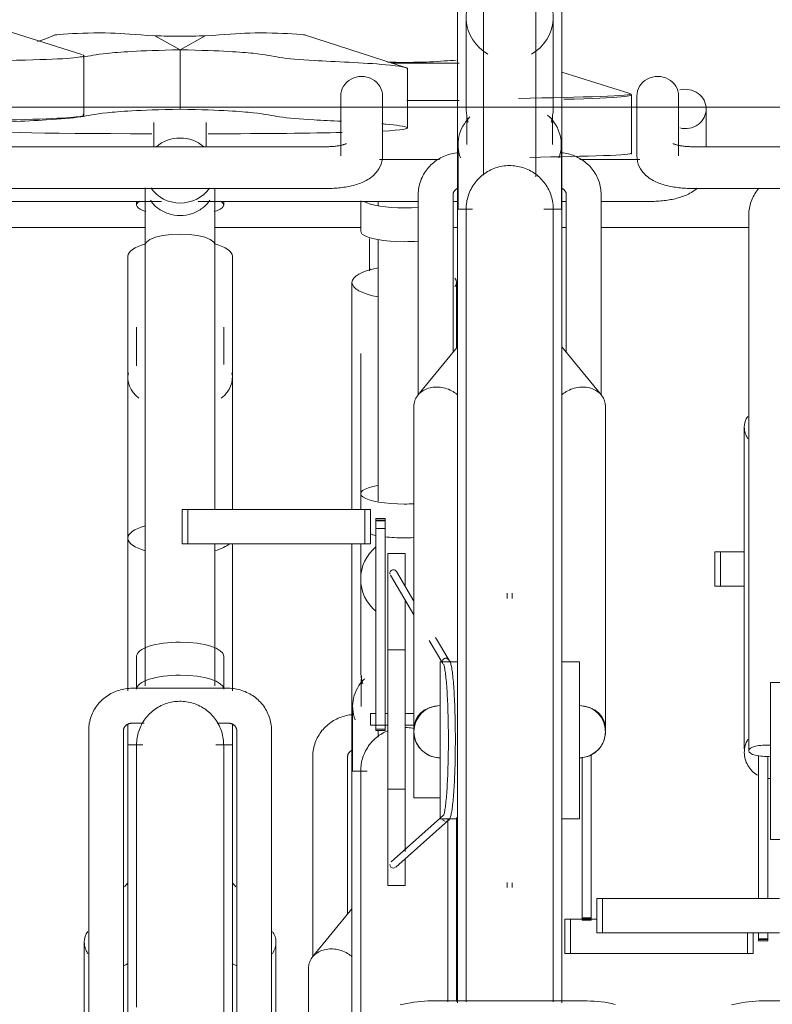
# Model space of a CAD drawing. Extents: x 50445 to 145605, y -10968 to 41989.
# Tile 146 of 256: x 89820 to 90252, y -128 to 437. Entities that reach past the tile are written whole.
import ezdxf

# ---------------------------------------------------------------- set-up
doc = ezdxf.new("R2010")
doc.units = 0
doc.header["$LTSCALE"] = 414.30304
doc.header["$MEASUREMENT"] = 0
doc.layers.add('A-DETL', color=5, linetype='CONTINUOUS', lineweight=18)
doc.layers.add('A-EQPM', color=6, linetype='CONTINUOUS', lineweight=18)

# ---------------------------------------------------------------- blocks, each defined once
blk = doc.blocks.new('97_KA_gestapelde fietsenstalling 8 fietsen 1600x1900 - Type-V114-plotview doorsnede C C  -  1 op 100')
at = {"layer": 'A-EQPM'}
for p, q in [((8853.8, -254.9), (8874.2, -254.9)), ((8990.56, -272.31), (8951.63, -260.03)), ((8991.59, -306.98), (8991.59, -272.9)), ((8836.1, -333.88), (8836.1, -351.3)), ((8846.1, -333.98), (8846.1, -336.54)), ((8591.1, -349.13), (8712.47, -349.13)), ((8752.39, -349.13), (8836.1, -349.13)), ((8889.11, -349.13), (8891.63, -349.13)), ((8951.63, -349.13), (8954.13, -349.13)), ((8974.11, -349.13), (9058.83, -349.13)), ((8846.1, -355.99), (8846.1, -506.13)), ((8841.57, -372.78), (8841.11, -374.01)), ((8831.1, -380.63), (8831.1, -482.84)), ((8891.1, -418.31), (8891.1, -380.63)), ((8836.1, -421.36), (8836.1, -501.83)), ((8831.1, -450.21), (8831.1, -510.83)), ((8836.1, -501.83), (8836.1, -510.83)), ((8831.1, -530.54), (8831.1, -660.96)), ((8836.1, -530.54), (8836.1, -550.82)), ((9039.37, -535.23), (9042.59, -535.23)), ((9039.37, -554.93), (9039.37, -535.23)), ((9042.59, -535.23), (9056.33, -535.23)), ((9042.59, -554.93), (9042.59, -535.23)), ((8836.1, -550.82), (8836.1, -602.8)), ((9042.59, -554.93), (9039.37, -554.93)), ((9056.33, -554.93), (9042.59, -554.93)), ((8836.1, -595.29), (8836.1, -602.8)), ((8836.45, -608.69), (8836.45, -623.86)), ((8831.45, -623.86), (8831.45, -660.96)), ((8846.1, -638.01), (8846.1, -641.5)), ((8808.6, -652.68), (8808.6, -767.58)), ((8828.6, -743.11), (8828.6, -652.68)), ((8839.84, -660.96), (8831.1, -660.96)), ((8831.1, -812.7), (8831.1, -660.96)), ((8891.1, -687.55), (8891.1, -793.15)), ((8831.1, -740.04), (8808.46, -767.62)), ((8806.1, -774.2), (8806.1, -824.87))]:
    blk.add_line(p, q, dxfattribs=at)
at = {"layer": 'A-EQPM', "flags": 128}
for points in [[(8841.1, -355.44), (8841.1, -356.54), (8841.1, -357.65), (8841.1, -358.77), (8841.1, -359.91), (8841.1, -361.05), (8841.1, -362.2), (8841.1, -363.35), (8841.1, -364.51), (8841.1, -365.67), (8841.1, -366.83), (8841.1, -367.99), (8841.1, -369.14), (8841.1, -370.28), (8841.1, -371.42), (8841.1, -372.55), (8841.1, -373.67)], [(8830.67, -628.66), (8829.7, -628.79), (8828.74, -628.96), (8827.78, -629.16), (8826.83, -629.4), (8825.89, -629.67), (8824.96, -629.98), (8824.05, -630.33), (8823.15, -630.71), (8822.26, -631.13), (8821.39, -631.58), (8820.53, -632.06), (8819.7, -632.58), (8818.89, -633.12), (8818.1, -633.71), (8817.33, -634.32), (8816.58, -634.96), (8815.87, -635.63), (8815.17, -636.33), (8814.51, -637.06), (8813.88, -637.81), (8813.28, -638.59), (8812.71, -639.4), (8812.17, -640.22), (8811.67, -641.07), (8811.2, -641.94), (8810.77, -642.83), (8810.37, -643.74), (8810.02, -644.66), (8809.7, -645.59), (8809.42, -646.54), (8809.18, -647.5), (8808.98, -648.47), (8808.83, -649.45), (8808.71, -650.43), (8808.64, -651.42), (8808.6, -652.41), (8808.6, -652.68)], [(8836.1, -660.96), (8836.12, -659.96), (8836.18, -658.96), (8836.28, -657.97), (8836.42, -656.98), (8836.6, -655.99), (8836.82, -655.02), (8837.08, -654.05), (8837.37, -653.1), (8837.7, -652.15), (8838.08, -651.23), (8838.48, -650.31), (8838.93, -649.42), (8839.41, -648.54), (8839.92, -647.68), (8840.47, -646.85), (8841.05, -646.03), (8841.66, -645.24), (8842.31, -644.48), (8842.98, -643.74), (8843.68, -643.03), (8844.42, -642.35), (8845.17, -641.69), (8845.96, -641.07), (8846.76, -640.48), (8847.59, -639.92), (8848.45, -639.4), (8849.32, -638.91), (8850.21, -638.46), (8851.12, -638.04), (8851.2, -638.01)], [(8861.83, -635.97), (8862.83, -636.02), (8863.83, -636.11), (8864.82, -636.24), (8865.8, -636.41), (8866.78, -636.62)], [(8828.6, -652.68), (8828.6, -652.53), (8828.61, -652.39), (8828.63, -652.25), (8828.65, -652.1), (8828.68, -651.96), (8828.71, -651.81), (8828.75, -651.67), (8828.8, -651.52), (8828.85, -651.38), (8828.91, -651.24), (8828.98, -651.09), (8829.06, -650.95), (8829.14, -650.81), (8829.23, -650.67), (8829.32, -650.53), (8829.43, -650.39), (8829.54, -650.26), (8829.66, -650.13), (8829.78, -650), (8829.91, -649.87), (8830.06, -649.75), (8830.2, -649.63), (8830.36, -649.51), (8830.52, -649.4), (8830.69, -649.29), (8830.86, -649.19), (8831.04, -649.09)], [(8836.1, -667.71), (8836.1, -665.4), (8836.1, -663.56), (8836.1, -662.22), (8836.1, -661.35), (8836.1, -660.98), (8836.1, -660.96)], [(8836.1, -660.96), (8836.1, -661.21), (8836.1, -661.94), (8836.1, -663.15), (8836.1, -664.85), (8836.1, -667.04), (8836.1, -669.7), (8836.1, -672.83), (8836.1, -676.43), (8836.1, -680.5), (8836.1, -685.02), (8836.1, -689.99), (8836.1, -695.41), (8836.1, -701.25), (8836.1, -707.52), (8836.1, -714.2), (8836.1, -721.28), (8836.1, -728.76), (8836.1, -736.61), (8836.1, -744.83), (8836.1, -753.41), (8836.1, -762.32), (8836.1, -771.56), (8836.1, -781.11), (8836.1, -790.96), (8836.1, -801.08)], [(8836.1, -661.35), (8836.1, -660.98), (8836.1, -660.96)], [(8886.1, -793.36), (8886.1, -783.74), (8886.1, -774.11), (8886.1, -764.78), (8886.1, -755.78), (8886.1, -747.11), (8886.1, -738.8), (8886.1, -730.84), (8886.1, -723.26), (8886.1, -716.07), (8886.1, -709.28), (8886.1, -702.9), (8886.1, -696.94), (8886.1, -691.41), (8886.1, -688.29)]]:
    blk.add_lwpolyline(points, dxfattribs=at)
at = {"layer": 'A-EQPM'}
for centre, major_axis, ratio, start_param, end_param in [((8861.1, -331.87), (25, 0), 0.237436, 3.527352, 4.712389), ((8861.1, -331.87), (25, 0), 0.237436, 4.712389, 5.041682), ((8861.1, -351.3), (25, 0), 0.237436, 3.141593, 3.376908), ((8861.1, -351.3), (25, 0), 0.237436, 3.403392, 4.712389), ((8861.1, -351.3), (25, 0), 0.237436, 4.712389, 5.041682), ((8861.1, -380.63), (30, 0), 0.320127, 2.094395, 4.18879), ((8861.1, -380.63), (30, 0), 0.320127, 6.021386, 6.544985), ((8861.1, -501.83), (25, 0), 0.237436, 2.219192, 4.712389), ((8861.1, -501.83), (25, 0), 0.237436, 4.712389, 4.935931), ((8861.1, -521.26), (25, 0), 0.237436, 3.80868, 3.998303), ((8861.1, -521.26), (-25, 0), 0.237436, 1.110261, 1.570796), ((8861.1, -521.26), (25, 0), 0.237436, 4.712389, 4.935931), ((8861.1, -550.82), (25, 0), 0.978148, 2.284882, 3.998303), ((8861.1, -623.86), (29.65, 0), 0.838671, 2.452801, 3.455752), ((8861.1, -608.69), (24.65, 0), 0.838671, 3.032719, 3.250466)]:
    blk.add_ellipse(centre, major_axis=major_axis, ratio=ratio, start_param=start_param, end_param=end_param, dxfattribs=at)
for points in [[(8875.57, -254.08), (8870.81, -254.27), (8865.98, -254.36), (8861.1, -254.36)], [(8890.99, -253.09), (8886.77, -253.38), (8882, -253.74), (8875.57, -254.08)], [(8861.1, -254.36), (8857.88, -254.36), (8854.69, -254.32), (8851.52, -254.24)], [(8874.2, -254.9), (8881.32, -254.9), (8887.36, -254.89), (8892.53, -254.87)], [(8862.5, -276.28), (8873.42, -276.28), (8883.46, -276.26), (8892.69, -276.22)], [(8892.71, -276.22), (8883.46, -276.26), (8873.34, -276.28), (8862.5, -276.28)], [(8991.02, -272.47), (8993.91, -273.6), (8963.24, -274.35), (8926.66, -275.04)], [(8952.62, -275.56), (8986.48, -274.82), (8993.78, -273.61), (8990.88, -272.47)], [(8991.02, -306.55), (8993.65, -307.58), (8966.07, -308.25), (8933.25, -308.88)]]:
    blk.add_open_spline(points, degree=3, dxfattribs=at)
for points, knots in [([(8837.32, -610.98), (8837.19, -610.55), (8836.75, -609), (8836.24, -606.28), (8836.1, -603.96), (8836.1, -602.8)], [0.40033552, 0.40033552, 0.40033552, 0.40033552, 0.41666667, 0.45833333, 0.5, 0.5, 0.5, 0.5]), ([(8831.15, -767.53), (8830.37, -766.84), (8828.45, -765.44), (8825.03, -763.86), (8821.1, -762.99), (8817.17, -763), (8813.52, -763.88), (8810.37, -765.58), (8807.96, -767.98), (8806.45, -770.91), (8806.1, -773.09), (8806.1, -774.2)], [0.2662718, 0.2662718, 0.2662718, 0.2662718, 0.3333333, 0.4166667, 0.5, 0.5833333, 0.6666667, 0.75, 0.8333333, 0.9166667, 1, 1, 1, 1])]:
    blk.add_open_spline(points, degree=3, knots=knots, dxfattribs=at)
blk = doc.blocks.new('97_KA_gestapelde fietsenstalling 16 fietsen 1600x2900 - Type-V124-plotview doorsnede C C  -  1 op 100')
at = {"layer": 'A-EQPM'}
for p, q in [((8891.63, -127.82), (8891.63, -338.57)), ((8951.63, -338.57), (8951.63, -127.82)), ((8906.63, -203.55), (8906.63, -319.11)), ((8936.63, -320.02), (8936.63, -203.55)), ((8896.63, -228.43), (8896.63, -280.41)), ((8946.63, -280.41), (8946.63, -228.43)), ((8717.96, -239.08), (8732.43, -247.11)), ((8732.43, -247.11), (8746.9, -239.08)), ((8804.5, -238.7), (8861.89, -257.31)), ((8732.43, -281.19), (8732.43, -247.11)), ((8677.12, -284.59), (8677.12, -250.51)), ((8862.92, -291.98), (8862.92, -257.9)), ((8824.63, -273.7), (8824.63, -307.9)), ((8848.63, -307.9), (8848.63, -273.7)), ((8896.63, -272.9), (8896.63, -280.41)), ((8946.63, -280.41), (8946.63, -272.9)), ((8994.63, -273.7), (8994.63, -307.9)), ((9018.63, -307.9), (9018.63, -273.7)), ((9034.43, -302.8), (9034.43, -281.09)), ((8896.97, -286.3), (8896.97, -301.47)), ((8946.28, -301.47), (8946.28, -286.3)), ((8717.43, -288.82), (8717.43, -302.79)), ((8747.43, -302.79), (8747.43, -288.82)), ((8816.63, -302.74), (8561.55, -302.74)), ((8891.97, -301.47), (8891.97, -338.57)), ((8951.28, -338.6), (8951.28, -301.47)), ((9281.63, -302.74), (9026.63, -302.74)), ((8881.29, -310.13), (8846.88, -310.13)), ((8996.37, -310.13), (8961.96, -310.13)), ((8571.52, -326.74), (8816.63, -326.74)), ((9026.63, -326.74), (9271.63, -326.74)), ((8869.13, -330.29), (8869.13, -445.19)), ((8889.13, -420.72), (8889.13, -330.29)), ((8954.13, -330.29), (8954.13, -420.72)), ((8974.13, -445.19), (8974.13, -330.29)), ((8566.54, -334.13), (8721.72, -334.13)), ((8707.43, -334.09), (8707.43, -336.3)), ((8742.71, -334.13), (8869.13, -334.13)), ((8757.43, -336.3), (8757.43, -334.09)), ((8889.12, -334.13), (8891.63, -334.13)), ((8900.37, -338.57), (8891.63, -338.57)), ((8891.63, -643.38), (8891.63, -338.57)), ((8951.63, -338.57), (8941.23, -338.57)), ((8951.63, -334.13), (8954.13, -334.13)), ((8951.63, -338.57), (8951.63, -643.38)), ((8974.12, -334.13), (9002.43, -334.13)), ((9058.83, -342.18), (9058.83, -649.34)), ((8712.43, -359.13), (8712.43, -612.13)), ((8752.43, -510.83), (8752.43, -359.13)), ((8702.43, -365.63), (8702.43, -527.4)), ((8762.43, -510.83), (8762.43, -365.63)), ((8707.43, -406.36), (8707.43, -428.46)), ((8757.43, -427.67), (8757.43, -406.36)), ((8891.63, -417.65), (8868.98, -445.23)), ((8974.27, -445.23), (8951.63, -417.65)), ((8702.43, -435.21), (8702.43, -473.71)), ((8762.43, -473.71), (8762.43, -435.21)), ((8866.63, -451.81), (8866.63, -636.29)), ((8976.63, -636.29), (8976.63, -451.81)), ((9056.33, -463.7), (9056.33, -648.18)), ((8733.6, -510.83), (8736.81, -510.83)), ((8733.6, -530.54), (8733.6, -510.83)), ((8736.81, -510.83), (8838.41, -510.83)), ((8736.81, -530.54), (8736.81, -510.83)), ((8838.41, -510.83), (8841.63, -510.83)), ((8838.41, -530.54), (8838.41, -510.83)), ((8841.63, -510.83), (8841.63, -530.54)), ((8850.05, -516.17), (8844.83, -516.17)), ((8844.83, -516.47), (8844.83, -516.17)), ((8844.83, -516.17), (8844.83, -517.48)), ((8844.83, -516.94), (8844.83, -516.47)), ((8844.83, -517.74), (8844.83, -516.94)), ((8850.05, -516.94), (8844.83, -516.94)), ((8844.83, -517.48), (8850.05, -517.48)), ((8844.83, -521.75), (8844.83, -517.74)), ((8850.05, -517.48), (8850.05, -516.17)), ((8850.05, -516.17), (8850.05, -516.47)), ((8850.05, -516.47), (8850.05, -516.94)), ((8850.05, -516.94), (8850.05, -517.74)), ((8850.05, -517.74), (8850.05, -521.75)), ((8844.83, -636.98), (8844.83, -521.75)), ((8850.05, -521.75), (8844.83, -521.75)), ((8850.05, -521.75), (8850.05, -636.98)), ((8702.43, -527.4), (8702.43, -614.96)), ((8736.81, -530.54), (8733.6, -530.54)), ((8838.41, -530.54), (8736.81, -530.54)), ((8752.43, -612.13), (8752.43, -530.54)), ((8762.43, -614.96), (8762.43, -530.54)), ((8841.63, -530.54), (8838.41, -530.54)), ((8861.63, -536.13), (8851.63, -536.13)), ((8851.63, -631.38), (8851.63, -536.13)), ((8861.63, -536.13), (8861.63, -554.51)), ((8866.63, -563.44), (8856.58, -546.49)), ((8853.14, -548.53), (8866.63, -571.29)), ((8920.13, -559.01), (8920.13, -562)), ((8923.13, -562), (8923.13, -559.01)), ((8861.63, -562.46), (8861.63, -631.38)), ((8875.34, -586), (8883.2, -599.28)), ((8886.64, -597.23), (8879.01, -584.36)), ((8861.63, -591.38), (8851.63, -591.38)), ((8707.43, -595.04), (8707.43, -613.98)), ((8757.43, -613.98), (8757.43, -595.04)), ((8891.63, -598.38), (8881.63, -598.38)), ((8881.63, -643.38), (8881.63, -598.38)), ((8961.63, -598.38), (8951.63, -598.38)), ((8961.63, -598.38), (8961.63, -643.38)), ((8759.93, -613.5), (8704.93, -613.5)), ((9080.37, -610.27), (9071.33, -610.27)), ((9071.33, -655.27), (9071.33, -610.27)), ((8844.83, -628.03), (8841.63, -628.03)), ((8841.63, -631.38), (8841.63, -628.03)), ((8841.63, -634.73), (8841.63, -631.38)), ((8851.63, -628.03), (8850.05, -628.03)), ((8851.63, -726.63), (8851.63, -631.38)), ((8866.63, -628.03), (8861.63, -628.03)), ((8861.63, -631.38), (8861.63, -707.16)), ((8679.93, -637.68), (8679.93, -944.84)), ((8699.93, -906.28), (8699.93, -637.68)), ((8702.43, -633.93), (8702.43, -645.96)), ((8704.93, -633.5), (8711.71, -633.5)), ((8753.71, -633.5), (8759.93, -633.5)), ((8762.43, -645.96), (8762.43, -633.93)), ((8764.93, -637.68), (8764.93, -906.28)), ((8784.93, -944.84), (8784.93, -637.68)), ((8841.63, -634.73), (8851.63, -634.73)), ((8844.83, -636.97), (8844.83, -637.75)), ((8844.83, -637.75), (8844.83, -636.98)), ((8850.05, -636.98), (8844.83, -636.98)), ((8844.83, -637.75), (8850.05, -637.75)), ((8850.05, -637.75), (8850.05, -636.97)), ((8850.05, -636.98), (8850.05, -637.75)), ((8861.63, -634.73), (8866.63, -634.73)), ((8866.63, -676.38), (8866.63, -636.34)), ((8881.63, -688.38), (8881.63, -643.38)), ((8891.63, -794.03), (8891.63, -643.38)), ((8951.63, -643.38), (8951.63, -793.98)), ((8961.63, -643.38), (8961.63, -688.38)), ((8711.09, -645.96), (8702.43, -645.96)), ((8702.43, -950.77), (8702.43, -645.96)), ((8762.43, -645.96), (8752.9, -645.96)), ((8762.43, -645.96), (8762.43, -950.77)), ((8963.2, -745.28), (8963.2, -652.96)), ((8968.42, -651.56), (8968.42, -745.28)), ((9064.54, -734.11), (9064.54, -652.06)), ((9069.76, -652.48), (9069.76, -734.11)), ((9071.33, -700.27), (9071.33, -655.27)), ((8851.63, -671.38), (8861.63, -671.38)), ((8866.63, -676.38), (8881.63, -676.38)), ((8883.6, -686.36), (8853.53, -713.15)), ((8881.63, -688.38), (8891.63, -688.38)), ((8951.63, -688.38), (8961.63, -688.38)), ((8856.19, -716.14), (8886.24, -689.36)), ((9071.33, -700.27), (9080.37, -700.27)), ((8861.63, -711.34), (8861.63, -726.63)), ((8702.43, -725.04), (8700.46, -727.43)), ((8764.4, -727.43), (8762.43, -725.04)), ((8851.63, -726.63), (8861.63, -726.63)), ((8920.13, -725.02), (8920.13, -727.75)), ((8923.13, -727.75), (8923.13, -725.12)), ((8971.62, -734.11), (8974.84, -734.11)), ((8971.62, -734.11), (8971.62, -753.81)), ((8974.84, -734.11), (9076.44, -734.11)), ((8974.84, -753.81), (8974.84, -734.11)), ((8963.2, -746.59), (8963.2, -745.28)), ((8968.42, -745.28), (8963.2, -745.28)), ((8968.42, -745.28), (8968.42, -746.59)), ((8953.3, -746), (8956.52, -746)), ((8953.3, -765.7), (8953.3, -746)), ((8956.52, -746), (8971.62, -746)), ((8956.52, -765.7), (8956.52, -746)), ((8963.2, -745.82), (8968.42, -745.82)), ((8963.2, -746.29), (8963.2, -746.59)), ((8963.2, -746.59), (8968.42, -746.59)), ((8968.42, -746.59), (8968.42, -746.29)), ((8974.84, -753.81), (8971.62, -753.81)), ((9076.44, -753.81), (8974.84, -753.81)), ((9058.12, -765.7), (9058.12, -753.81)), ((9061.33, -765.7), (9061.33, -753.81)), ((9064.54, -756.91), (9064.54, -753.54)), ((9064.54, -757.71), (9064.54, -756.91)), ((9069.76, -753.54), (9069.76, -756.91)), ((9069.76, -756.91), (9069.76, -757.71)), ((8677.43, -759.2), (8677.43, -943.68)), ((8787.43, -870.51), (8787.43, -759.2)), ((9064.54, -757.17), (9064.54, -758.48)), ((9064.54, -757.17), (9069.76, -757.17)), ((9064.54, -758.18), (9064.54, -757.71)), ((9069.76, -757.71), (9064.54, -757.71)), ((9064.54, -758.48), (9064.54, -758.18)), ((9064.54, -758.48), (9069.76, -758.48)), ((9069.76, -758.48), (9069.76, -757.17)), ((9069.76, -757.71), (9069.76, -758.18)), ((9069.76, -758.18), (9069.76, -758.48)), ((8956.52, -765.7), (8953.3, -765.7)), ((9058.12, -765.7), (8956.52, -765.7)), ((9061.33, -765.7), (9058.12, -765.7)), ((8965.52, -792.88), (8876.74, -792.88)), ((9080.37, -792.88), (9066.95, -792.88))]:
    blk.add_line(p, q, dxfattribs=at)
at = {"layer": 'A-EQPM', "flags": 128}
for points in [[(8676.08, -249.92), (8624.38, -233.61), (8618.7, -231.31)], [(8650.49, -242.32), (8654.67, -241), (8660.36, -238.7)], [(8827.83, -301), (8827.81, -301.01), (8827.73, -301.05), (8827.6, -301.11), (8827.42, -301.18), (8827.21, -301.27), (8826.95, -301.36), (8826.65, -301.46), (8826.31, -301.57), (8825.95, -301.67), (8825.55, -301.78), (8825.12, -301.88), (8824.66, -301.98), (8824.18, -302.08), (8823.68, -302.17), (8823.16, -302.26), (8822.61, -302.34), (8822.05, -302.41), (8821.48, -302.48), (8820.89, -302.54), (8820.29, -302.6), (8819.68, -302.64), (8819.06, -302.68), (8818.43, -302.71), (8817.8, -302.73), (8817.17, -302.74), (8816.63, -302.74)], [(9015.42, -301), (9015.45, -301.01), (9015.53, -301.05), (9015.65, -301.11), (9015.83, -301.18), (9016.05, -301.27), (9016.31, -301.36), (9016.61, -301.46), (9016.94, -301.57), (9017.31, -301.67), (9017.71, -301.78), (9018.13, -301.88), (9018.59, -301.98), (9019.07, -302.08), (9019.57, -302.17), (9020.1, -302.26), (9020.64, -302.34), (9021.2, -302.41), (9021.77, -302.48), (9022.36, -302.54), (9022.96, -302.6), (9023.58, -302.64), (9024.2, -302.68), (9024.82, -302.71), (9025.45, -302.73), (9026.09, -302.74), (9026.63, -302.74)], [(8848.63, -307.9), (8848.53, -309.57), (8848.25, -311.19), (8847.8, -312.71), (8847.22, -314.11), (8846.55, -315.38), (8845.81, -316.51), (8845.03, -317.52), (8844.23, -318.4), (8843.41, -319.19), (8842.6, -319.9), (8841.77, -320.52), (8840.96, -321.09), (8840.14, -321.6), (8839.32, -322.07), (8838.5, -322.5), (8837.68, -322.89), (8836.85, -323.26), (8836.02, -323.59), (8835.19, -323.91), (8834.34, -324.2), (8833.49, -324.47), (8832.63, -324.72), (8831.77, -324.96), (8830.89, -325.18), (8830.01, -325.38), (8829.11, -325.57), (8828.21, -325.74), (8827.3, -325.9), (8826.38, -326.04), (8825.46, -326.17), (8824.52, -326.29), (8823.58, -326.39), (8822.64, -326.48), (8821.69, -326.56), (8820.73, -326.62), (8819.77, -326.67), (8818.81, -326.71), (8817.85, -326.73), (8816.89, -326.74), (8816.63, -326.74)], [(8891.2, -306.27), (8890.23, -306.4), (8889.26, -306.57), (8888.31, -306.77), (8887.36, -307.01), (8886.42, -307.28), (8885.49, -307.59), (8884.57, -307.94), (8883.67, -308.32), (8882.78, -308.73), (8881.91, -309.18), (8881.06, -309.67), (8880.23, -310.18), (8879.41, -310.73), (8878.62, -311.31), (8877.85, -311.93), (8877.11, -312.57), (8876.39, -313.24), (8875.7, -313.94), (8875.04, -314.67), (8874.4, -315.42), (8873.8, -316.2), (8873.23, -317.01), (8872.69, -317.83), (8872.19, -318.68), (8871.72, -319.55), (8871.29, -320.44), (8870.9, -321.34), (8870.54, -322.27), (8870.22, -323.2), (8869.94, -324.15), (8869.71, -325.11), (8869.51, -326.08), (8869.35, -327.06), (8869.23, -328.04), (8869.16, -329.03), (8869.13, -330.02), (8869.13, -330.29)], [(8974.13, -330.29), (8974.11, -329.3), (8974.04, -328.31), (8973.94, -327.32), (8973.79, -326.34), (8973.61, -325.37), (8973.38, -324.41), (8973.11, -323.46), (8972.8, -322.52), (8972.46, -321.59), (8972.07, -320.68), (8971.65, -319.79), (8971.19, -318.91), (8970.7, -318.06), (8970.17, -317.23), (8969.61, -316.42), (8969.01, -315.63), (8968.39, -314.87), (8967.74, -314.13), (8967.05, -313.43), (8966.34, -312.75), (8965.6, -312.1), (8964.84, -311.48), (8964.06, -310.89), (8963.25, -310.33), (8962.42, -309.8), (8961.57, -309.31), (8960.71, -308.85), (8959.82, -308.43), (8958.92, -308.04), (8958.01, -307.68), (8957.09, -307.36), (8956.15, -307.08), (8955.2, -306.83), (8954.25, -306.62), (8953.29, -306.44), (8952.32, -306.3), (8951.34, -306.2)], [(8994.63, -307.9), (8994.72, -309.57), (8995.01, -311.19), (8995.45, -312.71), (8996.03, -314.11), (8996.7, -315.38), (8997.44, -316.51), (8998.22, -317.52), (8999.02, -318.4), (8999.84, -319.19), (9000.66, -319.9), (9001.48, -320.52), (9002.3, -321.09), (9003.12, -321.6), (9003.93, -322.07), (9004.75, -322.5), (9005.58, -322.89), (9006.4, -323.26), (9007.23, -323.59), (9008.07, -323.91), (9008.91, -324.2), (9009.76, -324.47), (9010.62, -324.72), (9011.49, -324.96), (9012.36, -325.18), (9013.25, -325.38), (9014.14, -325.57), (9015.04, -325.74), (9015.95, -325.9), (9016.87, -326.04), (9017.8, -326.17), (9018.73, -326.29), (9019.67, -326.39), (9020.62, -326.48), (9021.57, -326.56), (9022.52, -326.62), (9023.48, -326.67), (9024.44, -326.71), (9025.4, -326.73), (9026.37, -326.74), (9026.63, -326.74)], [(8896.63, -338.57), (8896.65, -337.57), (8896.71, -336.57), (8896.81, -335.58), (8896.95, -334.59), (8897.12, -333.6), (8897.34, -332.63), (8897.6, -331.66), (8897.9, -330.71), (8898.23, -329.76), (8898.6, -328.84), (8899.01, -327.92), (8899.45, -327.03), (8899.93, -326.15), (8900.45, -325.29), (8900.99, -324.45), (8901.57, -323.64), (8902.19, -322.85), (8902.83, -322.09), (8903.51, -321.35), (8904.21, -320.64), (8904.94, -319.95), (8905.7, -319.3), (8906.48, -318.68), (8907.29, -318.09), (8908.12, -317.53), (8908.97, -317.01), (8909.84, -316.52), (8910.73, -316.07), (8911.64, -315.65), (8912.57, -315.27), (8913.51, -314.93), (8914.46, -314.62), (8915.42, -314.35), (8916.4, -314.12), (8917.38, -313.93), (8918.37, -313.78), (8919.36, -313.67), (8920.36, -313.6), (8921.36, -313.57), (8922.36, -313.58), (8923.36, -313.63), (8924.35, -313.72), (8925.34, -313.85), (8926.33, -314.02), (8927.31, -314.22), (8928.28, -314.47), (8929.23, -314.76), (8930.18, -315.08), (8931.11, -315.44), (8932.03, -315.84), (8932.93, -316.27), (8933.81, -316.74), (8934.68, -317.25), (8935.52, -317.79), (8936.34, -318.36), (8937.14, -318.96), (8937.91, -319.6), (8938.65, -320.26), (8939.37, -320.96), (8940.06, -321.68), (8940.72, -322.43), (8941.35, -323.21), (8941.95, -324.01), (8942.52, -324.84), (8943.05, -325.68), (8943.55, -326.55), (8944.01, -327.44), (8944.44, -328.34), (8944.83, -329.26), (8945.18, -330.2), (8945.5, -331.14), (8945.78, -332.1), (8946.02, -333.08), (8946.22, -334.06), (8946.38, -335.04), (8946.5, -336.04), (8946.58, -337.03), (8946.62, -338.03), (8946.63, -338.57)], [(8712.43, -359.13), (8712.43, -358.02), (8712.43, -356.9), (8712.43, -355.76), (8712.43, -354.62), (8712.43, -353.47), (8712.43, -352.32), (8712.43, -351.16), (8712.43, -350), (8712.43, -348.84), (8712.43, -347.69), (8712.43, -346.53), (8712.43, -345.39), (8712.43, -344.25), (8712.43, -343.12), (8712.43, -342), (8712.43, -340.9), (8712.43, -339.81), (8712.43, -338.74), (8712.43, -337.68), (8712.43, -336.65), (8712.43, -335.64), (8712.43, -334.65), (8712.43, -333.69), (8712.43, -332.75), (8712.43, -331.84), (8712.43, -330.96), (8712.43, -330.11), (8712.43, -329.3), (8712.43, -328.52), (8712.43, -327.77), (8712.43, -327.06), (8712.43, -326.38)], [(8752.43, -326.77), (8752.43, -327.46), (8752.43, -328.2), (8752.43, -328.96), (8752.43, -329.77), (8752.43, -330.6), (8752.43, -331.47), (8752.43, -332.36), (8752.43, -333.29), (8752.43, -334.24), (8752.43, -335.22), (8752.43, -336.22), (8752.43, -337.25), (8752.43, -338.29), (8752.43, -339.36), (8752.43, -340.44), (8752.43, -341.54), (8752.43, -342.65), (8752.43, -343.77), (8752.43, -344.91), (8752.43, -346.05), (8752.43, -347.2), (8752.43, -348.35), (8752.43, -349.51), (8752.43, -350.67), (8752.43, -351.83), (8752.43, -352.99), (8752.43, -354.14), (8752.43, -355.28), (8752.43, -356.42), (8752.43, -357.55), (8752.43, -358.67), (8752.43, -359.13)], [(8889.13, -330.29), (8889.13, -330.14), (8889.14, -330), (8889.15, -329.85), (8889.18, -329.71), (8889.2, -329.57), (8889.24, -329.42), (8889.28, -329.28), (8889.33, -329.13), (8889.38, -328.99), (8889.44, -328.85), (8889.51, -328.7), (8889.58, -328.56), (8889.66, -328.42), (8889.75, -328.28), (8889.85, -328.14), (8889.95, -328), (8890.06, -327.87), (8890.18, -327.74), (8890.31, -327.61), (8890.44, -327.48), (8890.58, -327.35), (8890.73, -327.23), (8890.88, -327.12), (8891.04, -327.01), (8891.21, -326.9), (8891.39, -326.8), (8891.57, -326.7)], [(8951.64, -326.68), (8951.82, -326.77), (8952, -326.87), (8952.16, -326.98), (8952.33, -327.09), (8952.48, -327.2), (8952.63, -327.32), (8952.78, -327.44), (8952.91, -327.57), (8953.04, -327.7), (8953.16, -327.83), (8953.27, -327.97), (8953.38, -328.1), (8953.48, -328.24), (8953.57, -328.38), (8953.65, -328.52), (8953.73, -328.66), (8953.8, -328.81), (8953.86, -328.95), (8953.91, -329.09), (8953.96, -329.24), (8954.01, -329.38), (8954.04, -329.53), (8954.07, -329.67), (8954.09, -329.82), (8954.11, -329.96), (8954.12, -330.1), (8954.13, -330.25), (8954.13, -330.29)], [(9029.22, -326.58), (9028.4, -327.29), (9027.58, -327.92), (9026.76, -328.48), (9025.94, -328.99), (9025.12, -329.46), (9024.3, -329.89), (9023.48, -330.28), (9022.66, -330.65), (9021.83, -330.98), (9020.99, -331.3), (9020.15, -331.59), (9019.3, -331.86), (9018.44, -332.11), (9017.57, -332.35), (9016.69, -332.57), (9015.81, -332.77), (9014.92, -332.96), (9014.01, -333.13), (9013.1, -333.29), (9012.18, -333.43), (9011.26, -333.56), (9010.33, -333.68), (9009.39, -333.78), (9008.44, -333.87), (9007.49, -333.95), (9006.54, -334.01), (9005.58, -334.06), (9004.62, -334.1), (9003.65, -334.12), (9002.69, -334.13), (9002.43, -334.13)], [(9064.74, -326.56), (9064.11, -327.31), (9063.51, -328.09), (9062.94, -328.9), (9062.4, -329.72), (9061.9, -330.57), (9061.43, -331.44), (9061, -332.33), (9060.6, -333.24), (9060.25, -334.16), (9059.93, -335.09), (9059.65, -336.04), (9059.41, -337), (9059.21, -337.97), (9059.06, -338.95), (9058.94, -339.93), (9058.87, -340.92), (9058.83, -341.91), (9058.83, -342.18)], [(8896.63, -345.32), (8896.63, -343.01), (8896.63, -341.17), (8896.63, -339.83), (8896.63, -338.96), (8896.63, -338.59), (8896.63, -338.57)], [(8896.63, -338.57), (8896.63, -338.81), (8896.63, -339.55), (8896.63, -340.76), (8896.63, -342.46), (8896.63, -344.65), (8896.63, -347.31), (8896.63, -350.44), (8896.63, -354.04), (8896.63, -358.11), (8896.63, -362.63), (8896.63, -367.6), (8896.63, -373.02), (8896.63, -378.86), (8896.63, -385.13), (8896.63, -391.81), (8896.63, -398.89), (8896.63, -406.37), (8896.63, -414.22), (8896.63, -422.44), (8896.63, -431.02), (8896.63, -439.93), (8896.63, -449.17), (8896.63, -458.72), (8896.63, -468.56), (8896.63, -478.69), (8896.63, -489.08), (8896.63, -499.71), (8896.63, -510.58), (8896.63, -521.66), (8896.63, -532.93), (8896.63, -544.38), (8896.63, -555.98), (8896.63, -567.73), (8896.63, -579.6), (8896.63, -591.57), (8896.63, -603.62), (8896.63, -615.74), (8896.63, -627.9), (8896.63, -640.09), (8896.63, -643.38)], [(8896.63, -338.96), (8896.63, -338.59), (8896.63, -338.57)], [(8946.63, -643.38), (8946.63, -631.19), (8946.63, -619.02), (8946.63, -606.89), (8946.63, -594.82), (8946.63, -582.82), (8946.63, -570.92), (8946.63, -559.14), (8946.63, -547.5), (8946.63, -536), (8946.63, -524.68), (8946.63, -513.55), (8946.63, -502.62), (8946.63, -491.93), (8946.63, -481.47), (8946.63, -471.27), (8946.63, -461.35), (8946.63, -451.72), (8946.63, -442.39), (8946.63, -433.39), (8946.63, -424.72), (8946.63, -416.41), (8946.63, -408.45), (8946.63, -400.87), (8946.63, -393.68), (8946.63, -386.89), (8946.63, -380.51), (8946.63, -374.55), (8946.63, -369.02), (8946.63, -363.93), (8946.63, -359.29), (8946.63, -355.1), (8946.63, -351.37), (8946.63, -348.11), (8946.63, -345.32), (8946.63, -343.01), (8946.63, -341.17), (8946.63, -339.83), (8946.63, -338.96), (8946.63, -338.59), (8946.63, -338.57)], [(8946.63, -338.57), (8946.63, -338.81), (8946.63, -339.55), (8946.63, -340.76), (8946.63, -342.46), (8946.63, -344.65)], [(8946.63, -338.96), (8946.63, -338.59), (8946.63, -338.57)], [(8712.43, -359.13), (8713.11, -357.51), (8715.11, -356.01), (8718.29, -354.71), (8722.43, -353.72), (8727.25, -353.09), (8732.43, -352.88)], [(8732.43, -352.88), (8737.61, -353.09), (8742.43, -353.72), (8746.57, -354.71), (8749.75, -356.01), (8751.75, -357.51), (8752.43, -359.13)], [(8884.92, -689.86), (8885.97, -689.6), (8886.63, -689.11), (8887.02, -688.63), (8887.28, -688.16), (8887.48, -687.69), (8887.66, -687.18), (8887.82, -686.64), (8887.97, -686.04), (8888.12, -685.39), (8888.26, -684.68), (8888.39, -683.92), (8888.52, -683.09), (8888.65, -682.21), (8888.77, -681.26), (8888.89, -680.26), (8889.01, -679.2), (8889.12, -678.08), (8889.23, -676.92), (8889.33, -675.69), (8889.44, -674.42), (8889.53, -673.1), (8889.63, -671.73), (8889.71, -670.32), (8889.8, -668.86), (8889.88, -667.36), (8889.95, -665.83), (8890.02, -664.26), (8890.08, -662.65), (8890.14, -661.01), (8890.2, -659.35), (8890.24, -657.66), (8890.29, -655.95), (8890.32, -654.21), (8890.36, -652.46), (8890.38, -650.7), (8890.41, -648.92), (8890.42, -647.13), (8890.43, -645.34), (8890.43, -643.54), (8890.43, -641.74), (8890.43, -639.95), (8890.41, -638.16), (8890.4, -636.37), (8890.37, -634.6), (8890.34, -632.84), (8890.31, -631.1), (8890.27, -629.37), (8890.22, -627.67), (8890.17, -625.99), (8890.12, -624.34), (8890.05, -622.72), (8889.99, -621.13), (8889.92, -619.57), (8889.84, -618.06), (8889.76, -616.58), (8889.67, -615.14), (8889.58, -613.75), (8889.49, -612.4), (8889.39, -611.1), (8889.29, -609.85), (8889.18, -608.65), (8889.07, -607.51), (8888.96, -606.42), (8888.84, -605.38), (8888.72, -604.41), (8888.59, -603.49), (8888.46, -602.63), (8888.33, -601.83), (8888.19, -601.09), (8888.05, -600.41), (8887.9, -599.79), (8887.75, -599.22), (8887.58, -598.69), (8887.39, -598.21), (8887.17, -597.74), (8886.86, -597.27), (8886.37, -596.77), (8885.53, -596.34), (8885, -596.26)], [(8883.66, -599.66), (8883.7, -599.74), (8883.78, -599.94), (8883.88, -600.24), (8883.99, -600.64), (8884.11, -601.13), (8884.23, -601.7), (8884.36, -602.34), (8884.48, -603.05), (8884.6, -603.83), (8884.72, -604.68), (8884.83, -605.6), (8884.95, -606.58), (8885.06, -607.62), (8885.17, -608.72), (8885.27, -609.87), (8885.38, -611.08), (8885.47, -612.34), (8885.57, -613.65), (8885.66, -615.01), (8885.74, -616.42), (8885.82, -617.87), (8885.9, -619.36), (8885.97, -620.89), (8886.04, -622.45), (8886.1, -624.05), (8886.16, -625.68), (8886.21, -627.33), (8886.26, -629.02), (8886.3, -630.72), (8886.33, -632.45), (8886.37, -634.19), (8886.39, -635.94), (8886.41, -637.71), (8886.42, -639.49), (8886.43, -641.27), (8886.44, -643.06), (8886.43, -644.84), (8886.42, -646.62), (8886.41, -648.4), (8886.39, -650.17), (8886.37, -651.93), (8886.33, -653.67), (8886.3, -655.39), (8886.26, -657.1), (8886.21, -658.78), (8886.16, -660.44), (8886.1, -662.06), (8886.04, -663.66), (8885.97, -665.23), (8885.9, -666.76), (8885.82, -668.25), (8885.74, -669.69), (8885.66, -671.1), (8885.57, -672.46), (8885.47, -673.77), (8885.38, -675.03), (8885.27, -676.24), (8885.17, -677.4), (8885.06, -678.49), (8884.95, -679.53), (8884.83, -680.51), (8884.72, -681.43), (8884.6, -682.28), (8884.48, -683.06), (8884.36, -683.77), (8884.23, -684.42), (8884.11, -684.98), (8883.99, -685.47), (8883.88, -685.87), (8883.78, -686.18), (8883.7, -686.38), (8883.66, -686.45)], [(8704.93, -613.5), (8703.95, -613.51), (8702.97, -613.57), (8702, -613.66), (8701.03, -613.79), (8700.07, -613.96), (8699.11, -614.16), (8698.16, -614.4), (8697.22, -614.67), (8696.29, -614.98), (8695.38, -615.33), (8694.47, -615.71), (8693.59, -616.13), (8692.72, -616.58), (8691.86, -617.06), (8691.03, -617.58), (8690.22, -618.12), (8689.42, -618.71), (8688.66, -619.32), (8687.91, -619.96), (8687.19, -620.63), (8686.5, -621.33), (8685.84, -622.06), (8685.21, -622.81), (8684.6, -623.59), (8684.03, -624.4), (8683.5, -625.22), (8682.99, -626.07), (8682.53, -626.94), (8682.09, -627.83), (8681.7, -628.74), (8681.34, -629.66), (8681.03, -630.59), (8680.75, -631.54), (8680.51, -632.5), (8680.31, -633.47), (8680.15, -634.45), (8680.04, -635.43), (8679.96, -636.42), (8679.93, -637.41), (8679.93, -637.68)], [(8784.93, -637.68), (8784.91, -636.69), (8784.85, -635.7), (8784.74, -634.71), (8784.6, -633.74), (8784.41, -632.76), (8784.18, -631.8), (8783.91, -630.85), (8783.61, -629.91), (8783.26, -628.98), (8782.87, -628.07), (8782.45, -627.18), (8781.99, -626.31), (8781.5, -625.45), (8780.97, -624.62), (8780.41, -623.81), (8779.82, -623.02), (8779.19, -622.26), (8778.54, -621.53), (8777.85, -620.82), (8777.14, -620.14), (8776.41, -619.49), (8775.65, -618.87), (8774.86, -618.28), (8774.05, -617.72), (8773.22, -617.2), (8772.38, -616.7), (8771.51, -616.24), (8770.63, -615.82), (8769.73, -615.43), (8768.82, -615.07), (8767.89, -614.75), (8766.95, -614.47), (8766.01, -614.22), (8765.05, -614.01), (8764.09, -613.83), (8763.12, -613.69), (8762.15, -613.59), (8761.17, -613.52), (8760.19, -613.5), (8759.93, -613.5)], [(8707.43, -645.96), (8707.45, -644.96), (8707.51, -643.96), (8707.61, -642.97), (8707.75, -641.98), (8707.93, -640.99), (8708.15, -640.02), (8708.4, -639.05), (8708.7, -638.1), (8709.03, -637.15), (8709.4, -636.23), (8709.81, -635.31), (8710.25, -634.42), (8710.73, -633.54), (8711.25, -632.68), (8711.8, -631.85), (8712.38, -631.03), (8712.99, -630.24), (8713.63, -629.48), (8714.31, -628.74), (8715.01, -628.03), (8715.74, -627.35), (8716.5, -626.69), (8717.28, -626.07), (8718.09, -625.48), (8718.92, -624.92), (8719.77, -624.4), (8720.65, -623.91), (8721.54, -623.46), (8722.45, -623.04), (8723.37, -622.66), (8724.31, -622.32), (8725.26, -622.01), (8726.23, -621.74), (8727.2, -621.51), (8728.18, -621.33), (8729.17, -621.17), (8730.16, -621.06), (8731.16, -620.99), (8732.16, -620.96), (8733.16, -620.97), (8734.16, -621.02), (8735.15, -621.11), (8736.15, -621.24), (8737.13, -621.41), (8738.11, -621.62), (8739.08, -621.86), (8740.04, -622.15), (8740.98, -622.47), (8741.92, -622.83), (8742.83, -623.23), (8743.73, -623.66), (8744.62, -624.13), (8745.48, -624.64), (8746.32, -625.18), (8747.14, -625.75), (8747.94, -626.35), (8748.71, -626.99), (8749.46, -627.66), (8750.17, -628.35), (8750.86, -629.07), (8751.52, -629.83), (8752.15, -630.6), (8752.75, -631.4), (8753.32, -632.23), (8753.85, -633.07), (8754.35, -633.94), (8754.81, -634.83), (8755.24, -635.73), (8755.63, -636.65), (8755.99, -637.59), (8756.3, -638.54), (8756.58, -639.5), (8756.82, -640.47), (8757.02, -641.45), (8757.18, -642.43), (8757.3, -643.43), (8757.38, -644.42), (8757.42, -645.42), (8757.43, -645.96)], [(8699.93, -637.68), (8699.93, -637.53), (8699.94, -637.39), (8699.96, -637.25), (8699.98, -637.1), (8700.01, -636.96), (8700.04, -636.81), (8700.08, -636.67), (8700.13, -636.52), (8700.18, -636.38), (8700.24, -636.24), (8700.31, -636.09), (8700.38, -635.95), (8700.47, -635.81), (8700.55, -635.67), (8700.65, -635.53), (8700.75, -635.39), (8700.87, -635.26), (8700.98, -635.13), (8701.11, -635), (8701.24, -634.87), (8701.38, -634.75), (8701.53, -634.63), (8701.69, -634.51), (8701.85, -634.4), (8702.01, -634.29), (8702.19, -634.19), (8702.37, -634.09), (8702.56, -634), (8702.75, -633.92), (8702.94, -633.84), (8703.15, -633.78), (8703.35, -633.71), (8703.56, -633.66), (8703.77, -633.61), (8703.99, -633.57), (8704.21, -633.54), (8704.43, -633.52), (8704.65, -633.5), (8704.87, -633.5), (8704.93, -633.5)], [(8759.93, -633.5), (8760.15, -633.5), (8760.37, -633.51), (8760.59, -633.53), (8760.81, -633.56), (8761.03, -633.6), (8761.24, -633.64), (8761.45, -633.7), (8761.66, -633.76), (8761.86, -633.83), (8762.06, -633.9), (8762.25, -633.98), (8762.44, -634.07), (8762.62, -634.16), (8762.8, -634.26), (8762.97, -634.37), (8763.13, -634.48), (8763.29, -634.59), (8763.44, -634.71), (8763.58, -634.84), (8763.71, -634.96), (8763.84, -635.09), (8763.96, -635.22), (8764.08, -635.36), (8764.18, -635.49), (8764.28, -635.63), (8764.37, -635.77), (8764.45, -635.91), (8764.53, -636.06), (8764.6, -636.2), (8764.66, -636.34), (8764.72, -636.49), (8764.77, -636.63), (8764.81, -636.77), (8764.84, -636.92), (8764.87, -637.06), (8764.9, -637.21), (8764.91, -637.35), (8764.92, -637.49), (8764.93, -637.64), (8764.93, -637.68)], [(8896.63, -643.38), (8896.63, -655.57), (8896.63, -667.74), (8896.63, -679.87), (8896.63, -691.94), (8896.63, -703.93), (8896.63, -715.83), (8896.63, -727.61), (8896.63, -739.26), (8896.63, -750.75), (8896.63, -762.08), (8896.63, -773.21), (8896.63, -784.13), (8896.63, -793.39)], [(8946.63, -793.32), (8946.63, -787.04), (8946.63, -776.18), (8946.63, -765.1), (8946.63, -753.83), (8946.63, -742.38), (8946.63, -730.77), (8946.63, -719.02), (8946.63, -707.16), (8946.63, -695.19), (8946.63, -683.13), (8946.63, -671.02), (8946.63, -658.85), (8946.63, -646.67), (8946.63, -643.38)], [(8707.43, -646.35), (8707.43, -645.98), (8707.43, -645.96)], [(8707.43, -652.71), (8707.43, -650.4), (8707.43, -648.56), (8707.43, -647.22), (8707.43, -646.35), (8707.43, -645.98), (8707.43, -645.96)], [(8707.43, -645.96), (8707.43, -646.21), (8707.43, -646.94), (8707.43, -648.15), (8707.43, -649.85), (8707.43, -652.04), (8707.43, -654.7), (8707.43, -657.83), (8707.43, -661.43), (8707.43, -665.5), (8707.43, -670.02), (8707.43, -674.99), (8707.43, -680.41), (8707.43, -686.25), (8707.43, -692.52), (8707.43, -699.2), (8707.43, -706.28), (8707.43, -713.76), (8707.43, -721.61), (8707.43, -729.83), (8707.43, -738.41), (8707.43, -747.32), (8707.43, -756.56), (8707.43, -766.11), (8707.43, -775.96), (8707.43, -786.08), (8707.43, -796.47)], [(8757.43, -646.35), (8757.43, -645.98), (8757.43, -645.96)], [(8757.43, -799.32), (8757.43, -788.86), (8757.43, -778.66), (8757.43, -768.74), (8757.43, -759.11), (8757.43, -749.78), (8757.43, -740.78), (8757.43, -732.11), (8757.43, -723.8), (8757.43, -715.84), (8757.43, -708.26), (8757.43, -701.07), (8757.43, -694.28), (8757.43, -687.9), (8757.43, -681.94), (8757.43, -676.41), (8757.43, -671.32), (8757.43, -666.68), (8757.43, -662.49), (8757.43, -658.76), (8757.43, -655.5), (8757.43, -652.71), (8757.43, -650.4), (8757.43, -648.56), (8757.43, -647.22), (8757.43, -646.35), (8757.43, -645.98), (8757.43, -645.96)], [(8757.43, -645.96), (8757.43, -646.21), (8757.43, -646.94), (8757.43, -648.15), (8757.43, -649.85), (8757.43, -652.04)], [(8876.74, -792.88), (8874.7, -792.91), (8872.66, -793), (8870.63, -793.14), (8868.61, -793.35), (8866.6, -793.6), (8864.6, -793.92), (8862.63, -794.29), (8860.67, -794.72), (8858.74, -795.2)], [(8982.11, -794.84), (8980.16, -794.4), (8978.19, -794.01), (8976.2, -793.68), (8974.2, -793.41), (8972.18, -793.19), (8970.15, -793.03), (8968.11, -792.93), (8966.07, -792.89), (8965.52, -792.88)], [(9066.95, -792.88), (9064.9, -792.91), (9062.86, -793), (9060.83, -793.14), (9058.81, -793.35), (9056.8, -793.6), (9054.8, -793.92), (9052.83, -794.29), (9050.88, -794.72), (9048.95, -795.2)]]:
    blk.add_lwpolyline(points, dxfattribs=at)
at = {"layer": 'A-EQPM'}
for centre, start, end in [((8881.63, -638.38), 90, 180), ((8961.63, -638.38), 0, 90), ((8881.63, -638.38), 180, 270), ((8961.63, -638.38), 270, 0)]:
    blk.add_arc(centre, 15, start, end, dxfattribs=at)
for centre, major_axis, ratio, start_param, end_param in [((8921.63, -228.43), (25, 0), 0.978148, 5.235988, 7.20753), ((8921.63, -228.43), (25, 0), 0.978148, 2.230232, 4.18879), ((8836.63, -273.7), (12, 0), 0.939693, 0, 3.141593), ((9006.63, -273.7), (12, 0), 0.939693, 0, 3.141593), ((9022.43, -281.09), (12, 0), 0.939693, 0, 1.832596), ((9022.43, -281.09), (12, 0), 0.939693, 4.45059, 6.283185), ((8921.63, -301.47), (29.65, 0), 0.838671, 2.452801, 3.455752), ((8921.63, -286.3), (24.65, 0), 0.838671, 3.05396, 3.278335), ((8921.63, -301.47), (29.65, 0), 0.838671, 5.969026, 7.028286), ((8921.63, -286.3), (24.65, 0), 0.838671, 6.146443, 6.370818), ((8732.43, -316.42), (20, 0), 0.931915, 1.570796, 2.316274), ((8732.43, -316.42), (20, 0), 0.931915, 0.825318, 1.570796), ((8732.43, -316.42), (20, 0), 0.931915, 3.708991, 4.712389), ((8732.43, -316.42), (20, 0), 0.931915, 4.712389, 5.71182), ((8732.43, -336.3), (25, 0), 0.237436, 2.755893, 3.811591), ((8732.43, -336.3), (25, 0), 0.237436, 5.613137, 6.668885), ((8732.43, -365.63), (30, 0), 0.320127, 2.293457, 3.141593), ((8732.43, -365.63), (30, 0), 0.320127, 0, 0.848135), ((8732.43, -435.21), (30, 0), 0.642922, 3.001013, 3.804386), ((8732.43, -435.21), (30, 0), 0.642922, 5.620392, 6.423765), ((8732.43, -527.4), (30, 0), 0.320127, 2.305075, 3.98686), ((8732.43, -527.4), (30, 0), 0.320127, 5.437917, 5.947843), ((8854.86, -547.51), (1.72, 1.02), 0.988284, 1.030886, 2.863482), ((8854.86, -547.51), (1.72, 1.02), 0.988284, 6.266874, 7.314071), ((8732.43, -595.04), (25, 0), 0.320127, 1.570796, 3.141593), ((8732.43, -595.04), (25, 0), 0.320127, 0, 1.570796), ((8732.43, -613.98), (25, 0), 0.320127, 1.570796, 3.141593), ((8732.43, -613.98), (25, 0), 0.320127, 0, 1.570796), ((8881.63, -636.29), (15, 0), 0.848048, 1.653289, 3.141593), ((8961.63, -636.29), (15, 0), 0.848048, 0, 1.488304), ((8961.63, -636.29), (15, 0), 0.848048, 6.162412, 6.283185), ((9068.83, -649.34), (10, 0), 0.325568, 1.317918, 3.141593), ((9068.83, -649.34), (10, 0), 0.325568, 3.141593, 4.965268), ((8884.92, -687.86), (0, 2), 0.996917, 1.832596, 2.879793), ((8884.92, -687.86), (0, 2), 0.996917, 3.665191, 4.45059), ((8854.86, -714.64), (-1.33, 1.49), 0.994489, 0.84558, 2.416376), ((8854.86, -714.64), (-1.33, 1.49), 0.994489, 2.416376, 2.939975), ((8854.86, -714.64), (-1.33, 1.49), 0.994489, 3.141593, 3.201774)]:
    blk.add_ellipse(centre, major_axis=major_axis, ratio=ratio, start_param=start_param, end_param=end_param, dxfattribs=at)
for points, knots in [([(8660.6, -238.63), (8661.52, -238.41), (8668.74, -237.76), (8693.31, -237.02), (8706.17, -238.46), (8717.96, -239.08)], [0.1629708, 0.1629708, 0.1629708, 0.1629708, 0.2184258, 0.31038, 0.3957861, 0.3957861, 0.3957861, 0.3957861]), ([(8746.9, -239.08), (8758.69, -238.46), (8771.55, -237.02), (8796.12, -237.76), (8803.34, -238.41), (8804.26, -238.63)], [0, 0, 0, 0, 0.0854061, 0.1773603, 0.2328154, 0.2328154, 0.2328154, 0.2328154]), ([(8676.75, -251.29), (8680.44, -250.66), (8687.15, -249.15), (8707.71, -247.71), (8732.43, -247.11)], [0.584881, 0.584881, 0.584881, 0.584881, 0.6784828, 0.7724372, 0.7724372, 0.7724372, 0.7724372]), ([(8732.43, -247.11), (8707.71, -247.71), (8687.15, -249.15), (8680.44, -250.66), (8676.75, -251.29)], [-0.7724372, -0.7724372, -0.7724372, -0.7724372, -0.6784828, -0.584881, -0.584881, -0.584881, -0.584881]), ([(8732.43, -247.11), (8757.15, -247.71), (8778.96, -249.23), (8789.03, -251.84), (8810.41, -253.66), (8845.96, -254.73), (8864.62, -257.35), (8862.53, -258.25)], [0, 0, 0, 0, 0.0939544, 0.1989454, 0.3222089, 0.5012721, 0.6007845, 0.6007845, 0.6007845, 0.6007845]), ([(8862.53, -258.25), (8864.62, -257.35), (8845.96, -254.73), (8810.41, -253.66), (8789.03, -251.84), (8778.96, -249.23), (8757.15, -247.71), (8732.43, -247.11)], [-0.6007845, -0.6007845, -0.6007845, -0.6007845, -0.5012721, -0.3222089, -0.1989454, -0.0939544, 0, 0, 0, 0]), ([(8732.43, -281.19), (8707.71, -281.79), (8685.9, -283.31), (8675.83, -285.92), (8654.44, -287.74), (8604.6, -289.24), (8580.59, -295.09), (8716.22, -295.34)], [-0.7724372, -0.7724372, -0.7724372, -0.7724372, -0.6784828, -0.5734918, -0.4502283, -0.2711651, -0.0099805, -0.0099805, -0.0099805, -0.0099805]), ([(8825.01, -288.16), (8819.43, -287.9), (8804.74, -287.26), (8789.03, -285.92), (8778.96, -283.31), (8757.15, -281.79), (8732.43, -281.19)], [-0.3932465, -0.3932465, -0.3932465, -0.3932465, -0.3222089, -0.1989454, -0.0939544, 0, 0, 0, 0]), ([(8897.84, -288.59), (8897.71, -288.16), (8897.28, -286.61), (8896.77, -283.88), (8896.63, -281.57), (8896.63, -280.41)], [0.40033552, 0.40033552, 0.40033552, 0.40033552, 0.41666667, 0.45833333, 0.5, 0.5, 0.5, 0.5]), ([(8946.63, -280.41), (8946.63, -281.57), (8946.48, -283.89), (8945.97, -286.61), (8945.54, -288.16), (8945.41, -288.59)], [0.5, 0.5, 0.5, 0.5, 0.54166667, 0.58333333, 0.59966448, 0.59966448, 0.59966448, 0.59966448]), ([(8848.7, -293.81), (8872.04, -292.58), (8861.41, -290.78), (8849.04, -289.66), (8848.28, -289.59)], [-0.6580021, -0.6580021, -0.6580021, -0.6580021, -0.5012721, -0.4911863, -0.4911863, -0.4911863, -0.4911863]), ([(8715.34, -333.45), (8716.47, -335.16), (8719.43, -338.33), (8725.45, -341.52), (8730.1, -342.27), (8732.43, -342.27)], [0.6735273, 0.6735273, 0.6735273, 0.6735273, 0.7777778, 0.8888889, 1, 1, 1, 1]), ([(8732.43, -342.27), (8734.76, -342.27), (8739.41, -341.52), (8745.42, -338.34), (8748.39, -335.16), (8749.52, -333.45)], [0, 0, 0, 0, 0.1111111, 0.2222222, 0.3263291, 0.3263291, 0.3263291, 0.3263291]), ([(8891.67, -445.14), (8890.89, -444.45), (8888.98, -443.05), (8885.55, -441.47), (8881.63, -440.6), (8877.7, -440.61), (8874.04, -441.49), (8870.9, -443.19), (8868.49, -445.59), (8866.97, -448.52), (8866.63, -450.7), (8866.63, -451.81)], [0.2662718, 0.2662718, 0.2662718, 0.2662718, 0.3333333, 0.4166667, 0.5, 0.5833333, 0.6666667, 0.75, 0.8333333, 0.9166667, 1, 1, 1, 1]), ([(8976.63, -451.81), (8976.63, -449.59), (8975.22, -445.31), (8970.43, -441.78), (8965.55, -440.61), (8961.63, -440.6), (8957.7, -441.47), (8954.28, -443.05), (8952.36, -444.45), (8951.58, -445.13)], [0, 0, 0, 0, 0.1666667, 0.3333333, 0.4166667, 0.5, 0.5833333, 0.6666667, 0.7337282, 0.7337282, 0.7337282, 0.7337282])]:
    blk.add_open_spline(points, degree=3, knots=knots, dxfattribs=at)
for points in [[(8717.96, -239.08), (8722.73, -239.27), (8727.55, -239.36), (8732.43, -239.36)], [(8732.43, -239.36), (8737.31, -239.36), (8742.13, -239.27), (8746.9, -239.08)], [(8546.63, -253.89), (8659.56, -253.89), (8681.14, -251.89), (8676.55, -250.08)], [(8676.55, -250.08), (8681.14, -251.89), (8659.56, -253.89), (8546.63, -253.89)], [(8676.55, -284.16), (8681.14, -285.97), (8659.56, -287.97), (8546.63, -287.97)], [(8748.6, -295.34), (8783.19, -295.28), (8807.97, -295.01), (8825.38, -294.6)], [(9056.33, -463.7), (9056.33, -461.49), (9057.03, -459.34), (9058.34, -457.57)], [(9058.34, -470.29), (9057.69, -469.25), (9056.68, -467.07), (9056.33, -464.82), (9056.33, -463.7)], [(8882.95, -598.6), (8882.92, -598.37), (8882.92, -597.9), (8883.16, -597.24), (8883.62, -596.69), (8884.23, -596.34), (8884.7, -596.26), (8884.93, -596.26)], [(8884.93, -596.26), (8885.16, -596.26), (8885.63, -596.34), (8886.24, -596.69), (8886.69, -597.24), (8886.93, -597.9), (8886.92, -598.37), (8886.88, -598.6)], [(8875.89, -624.52), (8875.28, -624.77), (8874.7, -625.06), (8874.13, -625.39)], [(8969.13, -625.39), (8968.56, -625.06), (8967.97, -624.77), (8967.36, -624.52)], [(8961.63, -653.38), (8962.94, -653.38), (8965.55, -653.03), (8969.21, -651.52), (8972.36, -649.11), (8974.77, -645.96), (8976.28, -642.3), (8976.63, -639.69), (8976.63, -638.38)], [(8867.14, -642.26), (8867.48, -643.52), (8868.49, -645.96), (8870.09, -648.06), (8871.02, -648.98)], [(9056.33, -650.27), (9056.33, -647.65), (9057.03, -645.04), (9058.34, -642.77)], [(8874.13, -651.37), (8875.26, -652.02), (8877.7, -653.03), (8880.32, -653.38), (8881.63, -653.38)], [(9063.83, -663.26), (9062.7, -662.6), (9060.6, -661), (9058.19, -657.85), (9056.68, -654.2), (9056.33, -651.58), (9056.33, -650.27)], [(9071.33, -665.27), (9070.8, -665.27), (9070.27, -665.24), (9069.74, -665.18)], [(8677.43, -759.2), (8677.43, -756.99), (8678.13, -754.84), (8679.44, -753.07)], [(8785.42, -753.07), (8786.07, -753.95), (8787.08, -755.91), (8787.43, -758.09), (8787.43, -759.2)], [(8679.44, -765.79), (8678.78, -764.75), (8677.77, -762.57), (8677.43, -760.32), (8677.43, -759.2)], [(8787.43, -759.2), (8787.43, -761.43), (8786.73, -763.72), (8785.42, -765.79)], [(8702.48, -771.41), (8701.7, -771.92), (8700.84, -772.36), (8699.93, -772.7)], [(8764.93, -772.7), (8764.02, -772.36), (8763.15, -771.93), (8762.37, -771.41)]]:
    blk.add_open_spline(points, degree=3, dxfattribs=at)

msp = doc.modelspace()

# ---------------------------------------------------------------- linework, layer by layer
at = {"layer": 'A-DETL'}
msp.add_line((142875.48, 387.18), (74362.52, 387.18), dxfattribs=at)

# ---------------------------------------------------------------- block references
at = {"layer": 'A-EQPM'}
for name in ['97_KA_gestapelde fietsenstalling 16 fietsen 1600x2900 - Type-V124-plotview doorsnede C C  -  1 op 100', '97_KA_gestapelde fietsenstalling 8 fietsen 1600x1900 - Type-V114-plotview doorsnede C C  -  1 op 100']:
    msp.add_blockref(name, (81179.52, 667.18), dxfattribs=at)

doc.saveas('drawing.dxf')
